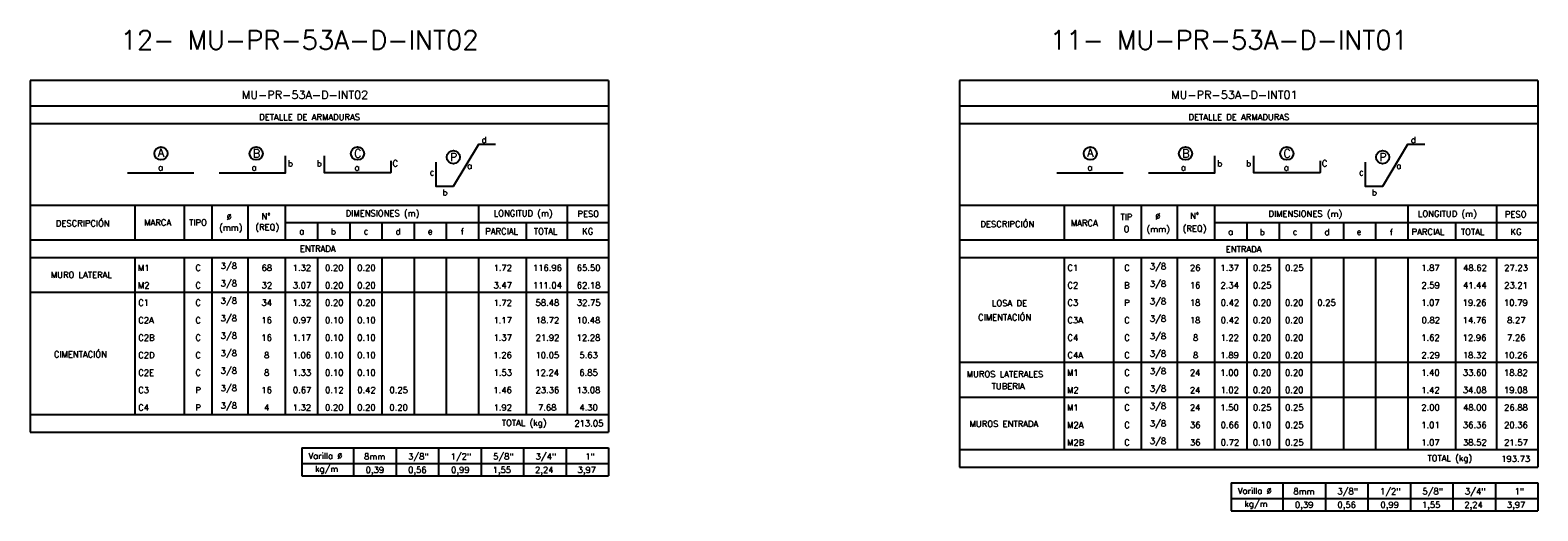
# Model space of a CAD drawing. Header units: metres. Extents: x -344 to 326, y 129 to 266.
# Tile 11 of 15: x 4 to 71, y 165 to 186. Entities that reach past the tile are written whole.
import ezdxf
from ezdxf.enums import TextEntityAlignment as Align

# ---------------------------------------------------------------- set-up
doc = ezdxf.new("R2010")
doc.units = ezdxf.units.M
for name, color, linetype in [('XREF-SE-CUADROS DE DESPIECE - HUAURA_PQT4$0$21', 3, 'Continuous'), ('XREF-SE-CUADROS DE DESPIECE - HUAURA_PQT4$0$21C', 3, 'Continuous'), ('XREF-SE-CUADROS DE DESPIECE - HUAURA_PQT4$0$23', 2, 'Continuous'), ('XREF-SE-CUADROS DE DESPIECE - HUAURA_PQT4$0$S-ANNO-TEXT', 7, 'Continuous'), ('XREF-SE-CUADROS DE DESPIECE - HUAURA_PQT4$0$S-LNWK-0006', 1, 'Continuous')]:
    doc.layers.add(name, color=color, linetype=linetype)
doc.styles.add('XREF-SE-CUADROS DE DESPIECE - HUAURA_PQT4$0$ROMANS-SP', font='romans.shx', dxfattribs={"width": 0.7})
doc.styles.add('XREF-SE-CUADROS DE DESPIECE - HUAURA_PQT4$0$TEGEPSA 100', font='romans.shx')

# ---------------------------------------------------------------- blocks, each defined once
blk = doc.blocks.new('XREF-SE-CUADROS DE DESPIECE - HUAURA_PQT4$0$ARM')
at = {"layer": 'XREF-SE-CUADROS DE DESPIECE - HUAURA_PQT4$0$21C'}
for centre in [(4.163, -1.297), (8.339, -1.297), (12.78, -1.297), (16.983, -1.462)]:
    blk.add_circle(centre, 0.288, dxfattribs=at)
at = {"layer": 'XREF-SE-CUADROS DE DESPIECE - HUAURA_PQT4$0$S-LNWK-0006'}
blk.add_line((2.697, -2.15), (5.606, -2.15), dxfattribs=at)
at = {"layer": 'XREF-SE-CUADROS DE DESPIECE - HUAURA_PQT4$0$S-LNWK-0006', "flags": 128}
blk.add_lwpolyline([(18.832, -0.906), (18.079, -0.906), (16.973, -2.743), (16.237, -2.744), (16.237, -1.676)], dxfattribs=at)
at = {"layer": 'XREF-SE-CUADROS DE DESPIECE - HUAURA_PQT4$0$S-LNWK-0006'}
blk.add_lwpolyline([(6.719, -2.15), (9.628, -2.15), (9.628, -1.399)], dxfattribs=at)
blk.add_lwpolyline([(14.238, -1.626), (14.238, -2.136, -0.414214), (14.225, -2.15), (11.329, -2.15), (11.329, -1.399)], format="xyb", dxfattribs=at)
at = {"layer": 'XREF-SE-CUADROS DE DESPIECE - HUAURA_PQT4$0$S-ANNO-TEXT', "style": 'XREF-SE-CUADROS DE DESPIECE - HUAURA_PQT4$0$TEGEPSA 100'}
for s, p in [('d', (18.44, -0.838)), ('b', (9.95, -1.871)), ('b', (11.214, -1.871)), ('C', (14.56, -1.871)), ('c', (16.154, -2.26)), ('b', (16.73, -3.145))]:
    blk.add_text(s, height=0.27, dxfattribs=at).set_placement(p, align=Align.RIGHT)
for s, height, p in [('A', 0.362, (4.164, -1.443)), ('B', 0.362, (8.353, -1.479)), ('C', 0.362, (12.794, -1.479)), ('P', 0.362, (16.997, -1.644)), ('a', 0.27, (4.146, -2.047)), ('a', 0.27, (8.246, -2.05)), ('a', 0.27, (12.758, -2.05)), ('a', 0.27, (17.694, -1.974))]:
    blk.add_text(s, height=height, dxfattribs=at).set_placement(p, align=Align.CENTER)
blk = doc.blocks.new('XREF-SE-CUADROS DE DESPIECE - HUAURA_PQT4')
for p, q in [((100.435, 70.617), (100.435, 63.721)), ((101.846, 70.617), (101.846, 63.721))]:
    blk.add_line(p, q)
at = {"layer": 'XREF-SE-CUADROS DE DESPIECE - HUAURA_PQT4$0$21'}
for p, q in [((92.426, 72.91), (92.426, 71.379)), ((94.592, 72.91), (94.592, 71.379)), ((95.804, 72.91), (95.804, 71.379)), ((97.374, 72.91), (97.374, 71.379)), ((99.024, 72.91), (99.024, 71.379)), ((107.491, 72.91), (107.491, 71.379)), ((111.386, 72.91), (111.386, 71.379)), ((133.173, 72.91), (133.173, 71.379)), ((135.339, 72.91), (135.339, 71.379)), ((136.552, 72.91), (136.552, 71.379)), ((138.122, 72.91), (138.122, 71.379)), ((139.771, 72.91), (139.771, 71.379)), ((148.238, 72.91), (148.238, 71.379)), ((152.133, 72.91), (152.133, 71.379)), ((99.024, 72.14), (113.195, 72.14)), ((100.435, 72.14), (100.435, 71.379)), ((101.846, 72.14), (101.846, 71.379)), ((103.257, 72.14), (103.257, 71.379)), ((104.669, 72.14), (104.669, 71.379)), ((106.08, 72.14), (106.08, 71.379)), ((109.578, 72.14), (109.578, 71.379)), ((139.771, 72.14), (153.942, 72.14)), ((141.182, 72.14), (141.182, 71.379)), ((142.594, 72.14), (142.594, 71.379)), ((144.005, 72.14), (144.005, 71.379)), ((145.416, 72.14), (145.416, 71.379)), ((146.827, 72.14), (146.827, 71.379)), ((150.325, 72.14), (150.325, 71.379)), ((87.835, 71.379), (113.195, 71.379)), ((128.583, 71.379), (153.942, 71.379)), ((87.835, 70.617), (113.195, 70.617)), ((92.426, 70.617), (92.426, 63.721)), ((94.592, 70.617), (94.592, 63.721)), ((95.804, 70.617), (95.804, 63.721)), ((97.374, 70.617), (97.374, 63.721)), ((99.024, 70.617), (99.024, 63.721)), ((103.257, 70.617), (103.257, 63.721)), ((104.669, 70.617), (104.669, 63.721)), ((106.08, 70.617), (106.08, 63.721)), ((107.491, 70.617), (107.491, 63.721)), ((109.578, 70.617), (109.578, 63.721)), ((111.386, 70.617), (111.386, 63.721)), ((128.583, 70.617), (153.942, 70.617)), ((133.173, 70.617), (133.173, 62.189)), ((135.339, 70.617), (135.339, 62.189)), ((136.552, 70.617), (136.552, 62.189)), ((138.122, 70.617), (138.122, 62.189)), ((139.771, 70.617), (139.771, 62.189)), ((141.182, 70.617), (141.182, 62.189)), ((142.594, 70.617), (142.594, 62.189)), ((144.005, 70.617), (144.005, 62.189)), ((145.416, 70.617), (145.416, 62.189)), ((146.827, 70.617), (146.827, 62.189)), ((148.238, 70.617), (148.238, 62.189)), ((150.325, 70.617), (150.325, 62.189)), ((152.133, 70.617), (152.133, 62.189)), ((87.835, 69.084), (113.195, 69.084)), ((128.583, 66.02), (153.942, 66.02)), ((128.583, 64.488), (153.942, 64.488)), ((87.835, 63.721), (113.195, 63.721)), ((102.019, 62.258), (102.019, 61.03)), ((103.881, 62.258), (103.881, 61.03)), ((105.744, 62.258), (105.744, 61.03)), ((107.607, 62.258), (107.607, 61.03)), ((109.469, 62.258), (109.469, 61.03)), ((111.332, 62.258), (111.332, 61.03)), ((128.583, 62.189), (153.942, 62.189)), ((99.753, 61.57), (113.195, 61.57)), ((142.766, 60.725), (142.766, 59.497)), ((144.629, 60.725), (144.629, 59.497)), ((146.491, 60.725), (146.491, 59.497)), ((148.354, 60.725), (148.354, 59.497)), ((150.217, 60.725), (150.217, 59.497)), ((152.079, 60.725), (152.079, 59.497)), ((140.501, 60.037), (153.942, 60.037))]:
    blk.add_line(p, q, dxfattribs=at)
at = {"layer": 'XREF-SE-CUADROS DE DESPIECE - HUAURA_PQT4$0$23'}
for p, q in [((87.835, 78.38), (87.835, 62.947)), ((113.195, 78.38), (113.195, 62.947)), ((128.583, 78.38), (128.583, 61.415)), ((153.942, 78.38), (153.942, 61.415)), ((87.835, 72.91), (113.195, 72.91)), ((128.583, 72.91), (153.942, 72.91)), ((87.835, 62.947), (113.195, 62.947)), ((99.753, 62.258), (99.753, 61.03)), ((99.753, 62.258), (113.195, 62.258)), ((99.753, 62.258), (99.753, 61.03)), ((113.195, 62.258), (113.195, 61.03)), ((99.753, 61.03), (113.195, 61.03)), ((128.583, 61.415), (153.942, 61.415)), ((140.501, 60.725), (140.501, 59.497)), ((140.501, 60.725), (153.942, 60.725)), ((140.501, 60.725), (140.501, 59.497)), ((153.942, 60.725), (153.942, 59.497)), ((140.501, 59.497), (153.942, 59.497))]:
    blk.add_line(p, q, dxfattribs=at)
for points in [[(113.195, 78.38), (87.835, 78.38)], [(153.942, 78.38), (128.583, 78.38)], [(113.195, 77.244), (87.835, 77.244)], [(153.942, 77.244), (128.583, 77.244)], [(113.195, 76.474), (87.835, 76.474)], [(153.942, 76.474), (128.583, 76.474)]]:
    blk.add_lwpolyline(points, dxfattribs=at)
for p in [(89.408, 76.474), (130.155, 76.474)]:
    blk.add_blockref('XREF-SE-CUADROS DE DESPIECE - HUAURA_PQT4$0$ARM', p)
at = {"style": 'XREF-SE-CUADROS DE DESPIECE - HUAURA_PQT4$0$TEGEPSA 100'}
for s, p in [('DESCRIPCIÓN', (88.961, 71.971)), ('MARCA', (92.838, 72.01)), ('TIPO', (94.808, 72.01)), ('(mm)', (96.121, 71.785)), ('Ø', (96.448, 72.259)), ('(REQ)', (97.708, 71.808)), ('N°', (97.983, 72.282)), ('DIMENSIONES (m)', (101.668, 72.413)), ('LONGITUD (m)', (108.161, 72.413)), ('PESO', (111.831, 72.391)), ('DESCRIPCIÓN', (129.5, 71.94)), ('MARCA', (133.466, 71.986)), ('TIP', (135.64, 72.254)), ('Ø', (137.17, 72.28)), ('N°', (138.691, 72.307)), ('DIMENSIONES (m)', (142.133, 72.394)), ('LONGITUD (m)', (148.682, 72.394)), ('PESO', (152.496, 72.367)), ('a', (99.634, 71.626)), ('b', (101.023, 71.617)), ('c', (102.459, 71.626)), ('d', (103.857, 71.617)), ('e', (105.269, 71.626)), ('f', (106.714, 71.615)), ('PARCIAL', (107.79, 71.625)), ('TOTAL', (109.922, 71.625)), ('KG', (112.043, 71.625)), ('O', (135.78, 71.721)), ('(mm)', (136.785, 71.721)), ('(REQ)', (138.368, 71.748)), ('a', (140.364, 71.603)), ('b', (141.749, 71.591)), ('c', (143.19, 71.603)), ('d', (144.586, 71.592)), ('e', (145.997, 71.603)), ('f', (147.449, 71.589)), ('PARCIAL', (148.406, 71.601)), ('TOTAL', (150.569, 71.601)), ('KG', (152.747, 71.601)), ('M1', (92.559, 70.021)), ('C', (95.08, 70.023)), (' 3/8', (96.004, 70.11)), ('68', (97.981, 70.023)), ('1.32', (99.346, 70.023)), ('0.20', (100.764, 70.023)), ('0.20', (102.175, 70.023)), ('1.72', (108.151, 70.021)), ('116.96', (109.88, 70.023)), ('65.50', (111.802, 70.023)), ('C1', (133.318, 70.023)), ('C', (135.807, 70.023)), (' 3/8', (136.745, 70.088)), ('26', (138.689, 70.024)), ('1.37', (140.023, 70.024)), ('0.25', (141.45, 70.024)), ('0.25', (142.861, 70.024)), ('1.87', (148.828, 70.024)), ('48.62', (150.666, 70.024)), ('27.23', (152.468, 70.024)), ('MURO LATERAL', (88.744, 69.716)), ('M2', (92.559, 69.255)), ('C', (95.08, 69.257)), (' 3/8', (96.004, 69.344)), ('32', (97.985, 69.257)), ('3.07', (99.352, 69.257)), ('0.20', (100.764, 69.257)), ('0.20', (102.175, 69.257)), ('3.47', (108.156, 69.257)), ('111.04', (109.877, 69.257)), ('62.18', (111.803, 69.257)), ('C2', (133.318, 69.257)), ('B', (135.799, 69.253)), (' 3/8', (136.745, 69.322)), ('16', (138.681, 69.258)), ('2.34', (140.026, 69.258)), ('0.25', (141.45, 69.258)), ('2.59', (148.836, 69.258)), ('41.44', (150.66, 69.256)), ('23.21', (152.466, 69.258)), ('C1', (92.574, 68.491)), ('C', (95.08, 68.491)), (' 3/8', (96.004, 68.578)), ('34', (97.979, 68.491)), ('1.32', (99.346, 68.491)), ('0.20', (100.764, 68.491)), ('0.20', (102.175, 68.491)), ('1.72', (108.151, 68.489)), ('58.48', (109.995, 68.491)), ('32.75', (111.807, 68.491)), ('C3', (133.318, 68.492)), ('P', (135.806, 68.489)), (' 3/8', (136.745, 68.556)), ('18', (138.682, 68.492)), ('0.42', (140.038, 68.492)), ('0.20', (141.444, 68.492)), ('0.20', (142.855, 68.492)), ('0.25', (144.272, 68.492)), ('1.07', (148.828, 68.492)), ('19.26', (150.647, 68.492)), ('10.79', (152.458, 68.492)), (' 3/8', (96.004, 67.812)), ('CIMENTACIÓN', (129.401, 67.848)), ('LOSA DE', (130.006, 68.473)), ('C2A', (92.574, 67.724)), ('C', (95.08, 67.724)), ('16', (97.974, 67.725)), ('0.97', (99.355, 67.725)), ('0.10', (100.764, 67.725)), ('0.10', (102.175, 67.725)), ('1.17', (108.149, 67.723)), ('18.72', (109.991, 67.725)), ('10.48', (111.796, 67.725)), ('C3A', (133.318, 67.726)), ('C', (135.807, 67.725)), (' 3/8', (136.745, 67.79)), ('18', (138.682, 67.726)), ('0.42', (140.038, 67.726)), ('0.20', (141.444, 67.726)), ('0.20', (142.855, 67.726)), ('0.82', (148.843, 67.726)), ('14.76', (150.647, 67.726)), ('8.27', (152.595, 67.726)), ('C2B', (92.574, 66.958)), ('C', (95.08, 66.958)), (' 3/8', (96.004, 67.046)), ('16', (97.974, 66.959)), ('1.17', (99.344, 66.957)), ('0.10', (100.764, 66.959)), ('0.10', (102.175, 66.959)), ('1.37', (108.149, 66.959)), ('21.92', (109.997, 66.959)), ('12.28', (111.796, 66.959)), ('C4', (133.318, 66.959)), ('C', (135.807, 66.959)), (' 3/8', (136.745, 67.024)), ('8', (138.82, 66.96)), ('1.22', (140.025, 66.957)), ('0.20', (141.444, 66.96)), ('0.20', (142.855, 66.96)), ('1.62', (148.83, 66.96)), ('12.96', (150.647, 66.96)), ('7.26', (152.592, 66.96)), ('CIMENTACIÓN', (88.876, 66.229)), ('C2D', (92.574, 66.192)), ('C', (95.08, 66.192)), (' 3/8', (96.004, 66.279)), ('8', (98.092, 66.193)), ('1.06', (99.343, 66.193)), ('0.10', (100.764, 66.193)), ('0.10', (102.175, 66.193)), ('1.26', (108.148, 66.193)), ('10.05', (109.991, 66.193)), ('5.63', (111.916, 66.193)), ('C4A', (133.318, 66.193)), ('C', (135.807, 66.193)), (' 3/8', (136.745, 66.257)), ('8', (138.82, 66.193)), ('1.89', (140.024, 66.193)), ('0.20', (141.444, 66.193)), ('0.20', (142.855, 66.193)), ('2.29', (148.836, 66.193)), ('18.32', (150.651, 66.193)), ('10.26', (152.455, 66.193)), ('C2E', (92.574, 65.426)), ('C', (95.08, 65.426)), (' 3/8', (96.004, 65.513)), ('8', (98.092, 65.427)), ('1.33', (99.347, 65.427)), ('0.10', (100.764, 65.427)), ('0.10', (102.175, 65.427)), ('1.53', (108.152, 65.427)), ('12.24', (109.985, 65.424)), ('6.85', (111.915, 65.427)), ('MUROS LATERALES', (128.9, 65.36)), ('M1', (133.3, 65.424)), ('C', (135.807, 65.427)), (' 3/8', (136.745, 65.491)), ('24', (138.686, 65.424)), ('1.00', (140.02, 65.427)), ('0.20', (141.444, 65.427)), ('0.20', (142.855, 65.427)), ('1.40', (148.825, 65.427)), ('33.60', (150.654, 65.427)), ('18.82', (152.459, 65.427)), ('C3', (92.574, 64.66)), ('P', (95.08, 64.658)), (' 3/8', (96.004, 64.747)), ('16', (97.974, 64.66)), ('0.67', (99.355, 64.66)), ('0.12', (100.768, 64.66)), ('0.42', (102.179, 64.66)), ('0.25', (103.591, 64.66)), ('1.46', (108.148, 64.66)), ('23.36', (109.994, 64.66)), ('13.08', (111.796, 64.66)), ('TUBERIA', (129.995, 64.831)), ('M2', (133.3, 64.658)), ('C', (135.807, 64.66)), (' 3/8', (136.745, 64.725)), ('24', (138.686, 64.658)), ('1.02', (140.025, 64.661)), ('0.20', (141.444, 64.661)), ('0.20', (142.855, 64.661)), ('1.42', (148.83, 64.659)), ('34.08', (150.656, 64.661)), ('19.08', (152.456, 64.661)), ('C4', (92.574, 63.894)), ('P', (95.08, 63.892)), (' 3/8', (96.004, 63.981)), ('4', (98.093, 63.892)), ('1.32', (99.346, 63.894)), ('0.20', (100.764, 63.894)), ('0.20', (102.175, 63.894)), ('0.20', (103.586, 63.894)), ('1.92', (108.151, 63.894)), ('7.68', (110.103, 63.894)), ('4.30', (111.916, 63.894)), ('M1', (133.3, 63.892)), ('C', (135.807, 63.894)), (' 3/8', (136.745, 63.959)), ('24', (138.686, 63.892)), ('1.50', (140.02, 63.895)), ('0.25', (141.45, 63.895)), ('0.25', (142.861, 63.895)), ('2.00', (148.832, 63.895)), ('48.00', (150.661, 63.895)), ('26.88', (152.463, 63.895)), (' 3/8', (136.745, 63.193)), ('MUROS ENTRADA', (129.027, 63.18)), ('M2A', (133.3, 63.126)), ('C', (135.807, 63.128)), ('36', (138.69, 63.129)), ('0.66', (140.034, 63.129)), ('0.10', (141.444, 63.129)), ('0.25', (142.861, 63.129)), ('1.01', (148.83, 63.129)), ('36.36', (150.656, 63.129)), ('20.36', (152.463, 63.129)), ('M2B', (133.3, 62.359)), ('C', (135.807, 62.362)), (' 3/8', (136.745, 62.427)), ('36', (138.69, 62.363)), ('0.72', (140.038, 62.363)), ('0.10', (141.444, 62.363)), ('0.25', (142.861, 62.363)), ('1.07', (148.828, 62.363)), ('38.52', (150.66, 62.363)), ('21.57', (152.464, 62.363))]:
    blk.add_text(s, height=0.27, dxfattribs=at).set_placement(p)
at = {"layer": 'Defpoints', "style": 'XREF-SE-CUADROS DE DESPIECE - HUAURA_PQT4$0$ROMANS-SP'}
for s, p in [('12- MU-PR-53A-D-INT02', (91.801, 79.735)), ('11- MU-PR-53A-D-INT01', (132.548, 79.735))]:
    blk.add_text(s, height=0.83433, dxfattribs=at).set_placement(p)
at = {"layer": 'XREF-SE-CUADROS DE DESPIECE - HUAURA_PQT4$0$23', "style": 'XREF-SE-CUADROS DE DESPIECE - HUAURA_PQT4$0$TEGEPSA 100'}
for s, p in [('ENTRADA', (99.664, 70.863)), ('ENTRADA', (140.26, 70.839)), ('TOTAL (kg)', (108.516, 63.225)), ('213.05', (111.698, 63.2)), ('TOTAL (kg)', (149.1, 61.673)), ('193.73', (152.334, 61.644))]:
    blk.add_text(s, height=0.27, dxfattribs=at).set_placement(p)
at = {"layer": 'XREF-SE-CUADROS DE DESPIECE - HUAURA_PQT4$0$S-ANNO-TEXT', "color": 4, "style": 'XREF-SE-CUADROS DE DESPIECE - HUAURA_PQT4$0$TEGEPSA 100'}
for s, p in [('MU-PR-53A-D-INT02', (97.115, 77.564)), ('MU-PR-53A-D-INT01', (137.863, 77.564))]:
    blk.add_text(s, height=0.36233, dxfattribs=at).set_placement(p)
at = {"layer": 'XREF-SE-CUADROS DE DESPIECE - HUAURA_PQT4$0$S-ANNO-TEXT', "style": 'XREF-SE-CUADROS DE DESPIECE - HUAURA_PQT4$0$TEGEPSA 100'}
for s, height, p in [('DETALLE DE ARMADURAS', 0.27006, (97.877, 76.635)), ('DETALLE DE ARMADURAS', 0.27006, (138.624, 76.635)), ('Varilla %%C', 0.27, (100.038, 61.774)), ('kg/m', 0.27, (100.325, 61.204)), ('8mm', 0.27, (102.478, 61.749)), ('3/8"', 0.27, (104.406, 61.749)), ('1/2"', 0.27, (106.269, 61.749)), ('5/8"', 0.27, (108.132, 61.749)), ('3/4"', 0.27, (109.994, 61.749)), ('1"', 0.27, (112.173, 61.749)), ('0,39', 0.27, (102.545, 61.159)), ('0,56', 0.27, (104.408, 61.159)), ('0,99', 0.27, (106.293, 61.159)), ('1,55', 0.27, (108.111, 61.159)), ('2,24', 0.27, (109.973, 61.159)), ('3,97', 0.27, (111.836, 61.159)), ('Varilla %%C', 0.27, (140.785, 60.242)), ('8mm', 0.27, (143.225, 60.217)), ('3/8"', 0.27, (145.154, 60.217)), ('1/2"', 0.27, (147.016, 60.217)), ('5/8"', 0.27, (148.879, 60.217)), ('3/4"', 0.27, (150.742, 60.217)), ('1"', 0.27, (152.921, 60.217)), ('kg/m', 0.27, (141.072, 59.672)), ('0,39', 0.27, (143.292, 59.627)), ('0,56', 0.27, (145.155, 59.627)), ('0,99', 0.27, (147.04, 59.627)), ('1,55', 0.27, (148.858, 59.627)), ('2,24', 0.27, (150.72, 59.627)), ('3,97', 0.27, (152.583, 59.627))]:
    blk.add_text(s, height=height, dxfattribs=at).set_placement(p)

msp = doc.modelspace()

# ---------------------------------------------------------------- block references
msp.add_blockref('XREF-SE-CUADROS DE DESPIECE - HUAURA_PQT4', (-83.359, 105.83))

doc.saveas('drawing.dxf')
